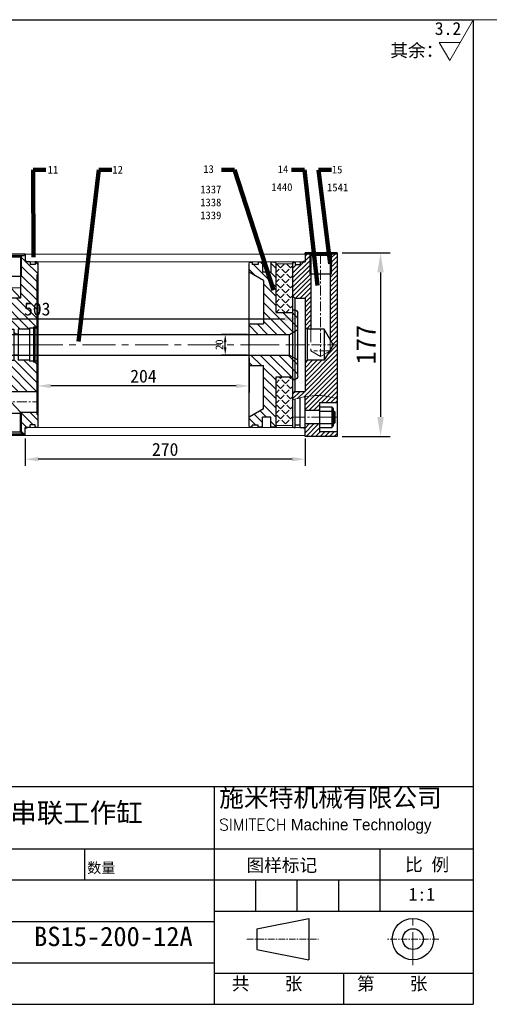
# Model space of a CAD drawing. Header units: millimetres. Extents: x 3176 to 6701, y -5770 to -692.
# Tile 3 of 10: x 4543 to 4997, y -4320 to -3370. Entities that reach past the tile are written whole.
import ezdxf

# ---------------------------------------------------------------- set-up
doc = ezdxf.new("R2010")
doc.units = ezdxf.units.MM
doc.linetypes.add('CENTER', pattern=[50.8, 31.75, -6.35, 6.35, -6.35])
doc.linetypes.add('DASHED', pattern=[19.05, 12.7, -6.35])
doc.layers.get('Defpoints').update_dxf_attribs({"lineweight": 25})
for name, color, linetype, lineweight in [('图层1', 7, 'Continuous', 25), ('图层2', 3, 'CENTER', 13), ('图层3', 2, 'Continuous', 13), ('图层4', 1, 'Continuous', 30), ('图层5', 5, 'DASHED', 13), ('图层7', 4, 'Continuous', 15)]:
    doc.layers.add(name, color=color, linetype=linetype, lineweight=lineweight)
doc.dimstyles.new('ISO-25', dxfattribs={"dimtxt": 2.5, "dimasz": 2.5, "dimexe": 1.25, "dimexo": 0.625, "dimtad": 1, "dimtxsty": 'Standard', "dimcen": 2.5, "dimadec": 0, "dimazin": 0, "dimtfac": 1, "dimtmove": 0, "dimatfit": 3, "dimfxl": 1, "dimarcsym": 0})

# ---------------------------------------------------------------- blocks, each defined once
blk = doc.blocks.new('30小活塞')
at = {"layer": '图层7'}
h = blk.add_hatch(dxfattribs=at)
h.set_pattern_fill('ANSI31', color=256, scale=2, style=0)
h.set_pattern_definition([(45, (229.101, 0), (-4.49013, 4.49013), [])])
h.paths.add_polyline_path([(793.46, 589.64), (792.46, 590.64), (788.46, 590.64), (788.46, 580.99), (780.46, 580.99), (780.46, 590.64), (776.06, 590.64), (776.06, 588.49), (770.46, 588.49), (770.46, 590.64), (768.46, 590.64), (767.46, 589.64), (767.46, 580.99), (781.46, 572.9), (781.46, 530.99), (767.46, 530.99), (767.46, 520.99), (806.46, 520.99), (814.46, 525.61), (814.46, 541.49), (811.46, 544.49), (809.46, 544.49), (809.46, 541.99), (793.46, 541.99)])
h.paths.add_polyline_path([(793.46, 479.99), (809.46, 479.99), (809.46, 477.49), (811.46, 477.49), (814.46, 480.49), (814.46, 496.37), (806.46, 500.99), (767.46, 500.99), (767.46, 490.99), (781.46, 490.99), (781.46, 449.07), (767.46, 440.99), (767.46, 432.34), (768.46, 431.34), (770.46, 431.34), (770.46, 433.49), (776.06, 433.49), (776.06, 431.34), (780.46, 431.34), (780.46, 440.99), (788.46, 440.99), (788.46, 431.34), (792.46, 431.34), (793.46, 432.34)])
h.paths.add_polyline_path([(809, 535.76), (811.92, 535.76), (811.92, 532.01), (809, 532.01)], flags=24)
at = {"layer": '图层1'}
for p, q in [((767.46, 589.14), (767.46, 432.84)), ((770.46, 590.64), (768.96, 590.64)), ((770.46, 590.64), (770.46, 588.49)), ((776.06, 590.64), (776.06, 588.49)), ((780.46, 590.64), (776.06, 590.64)), ((780.46, 590.64), (780.46, 580.99)), ((791.96, 590.64), (788.46, 590.64)), ((788.46, 590.64), (788.46, 580.99)), ((793.46, 589.14), (793.46, 541.99)), ((781.46, 572.9), (767.46, 580.99)), ((776.06, 588.49), (770.46, 588.49)), ((788.46, 580.99), (780.46, 580.99)), ((781.46, 572.9), (781.46, 530.99)), ((793.46, 541.99), (809.46, 541.99)), ((809.46, 544.49), (811.46, 544.49)), ((809.46, 544.49), (809.46, 541.99)), ((814.46, 541.49), (814.46, 480.49)), ((767.46, 530.99), (781.46, 530.99)), ((806.46, 520.99), (814.46, 525.61)), ((767.46, 520.99), (806.46, 520.99)), ((806.46, 520.99), (806.46, 500.99)), ((767.46, 500.99), (806.46, 500.99)), ((806.46, 500.99), (814.46, 496.37)), ((767.46, 490.99), (781.46, 490.99)), ((781.46, 449.07), (781.46, 490.99)), ((793.46, 479.99), (809.46, 479.99)), ((793.46, 479.99), (793.46, 432.84)), ((809.46, 477.49), (809.46, 479.99)), ((809.46, 477.49), (811.46, 477.49)), ((781.46, 449.07), (767.46, 440.99)), ((780.46, 431.34), (780.46, 440.99)), ((788.46, 440.99), (780.46, 440.99)), ((788.46, 431.34), (788.46, 440.99)), ((770.46, 431.34), (768.96, 431.34)), ((770.46, 431.34), (770.46, 433.49)), ((776.06, 433.49), (770.46, 433.49)), ((776.06, 431.34), (776.06, 433.49)), ((780.46, 431.34), (776.06, 431.34)), ((791.96, 431.34), (788.46, 431.34))]:
    blk.add_line(p, q, dxfattribs=at)
for centre, radius, start, end in [((768.96, 589.14), 1.5, 90, 180), ((791.96, 589.14), 1.5, 0, 90), ((811.46, 541.49), 3, 0, 90), ((811.46, 480.49), 3, 270, 0), ((768.96, 432.84), 1.5, 180, 270), ((791.96, 432.84), 1.5, 270, 0)]:
    blk.add_arc(centre, radius, start, end, dxfattribs=at)
at = {"layer": '图层2'}
blk.add_line((764.64, 510.99), (818.42, 510.99), dxfattribs=at)
blk = doc.blocks.new('*D3232')
at = {"layer": 'Defpoints', "color": 0}
for p in [(4741.83, -3673.42), (4764.88, -3673.42), (4764.88, -3693.42)]:
    blk.add_point(p, dxfattribs=at)
at = {"layer": '图层3', "color": 0, "lineweight": -2}
for p, q in [((4763, -3673.42), (4738.08, -3673.42)), ((4741.83, -3685.92), (4741.83, -3680.92)), ((4763, -3693.42), (4738.08, -3693.42))]:
    blk.add_line(p, q, dxfattribs=at)
at = {"layer": '图层3', "color": 0}
for points in [[(4743.08, -3680.92), (4740.58, -3680.92), (4741.83, -3673.42)], [(4740.58, -3685.92), (4743.08, -3685.92), (4741.83, -3693.42)]]:
    blk.add_solid(points, dxfattribs=at)
at = {"layer": '图层3', "color": 0, "insert": (4736.2, -3683.42), "char_height": 7.5, "attachment_point": 5, "rotation": 90}
blk.add_mtext('20', dxfattribs=at)
blk = doc.blocks.new('160气簧法兰')
at = {"layer": '图层7'}
h = blk.add_hatch(dxfattribs=at)
h.set_pattern_fill('ANSI31', color=256, scale=50)
h.set_pattern_definition([(45, (-5085.711, -780.8115), (-4.4194174, 4.4194174), [])])
h.paths.add_polyline_path([(52, 79, 0.414214), (51, 80), (49.5, 80), (49.5, 77.3), (44.7, 77.3), (44.7, 80), (40, 80), (40, 87.5), (39, 87.5), (39, 86), (36.9, 86), (36.4, 85.5), (36.4, 66), (35.4, 66), (35.4, 65), (51, 65), (51, 67), (52, 68)])
h.paths.add_polyline_path([(1, 67), (1, 16), (2.7, 16), (2.7, 16.85), (4, 16.85), (4, 16), (8, 16), (8, 15), (19, 15), (19, 10.1), (23, 10.1), (23, 15), (34, 15), (34, 16), (38, 16), (38, 16.85), (39.3, 16.85), (39.3, 16), (41, 16), (41, 35), (50, 35), (51, 36), (51, 45), (26, 45), (16.6, 45), (16.6, 55), (16.6, 66), (15.6, 66), (15.6, 85.5), (15.1, 86), (13, 86), (13, 87.5), (12, 87.5), (12, 80), (7.3, 80), (7.3, 77.3), (2.5, 77.3), (2.5, 80), (1, 80, 0.414214), (0, 79), (0, 68)])
h.paths.add_polyline_path([(1, -45), (26, -45), (35.4, -45), (35.4, -55), (35.4, -66), (36.4, -66), (36.4, -85.5), (36.9, -86), (39, -86), (39, -87.5), (40, -87.5), (40, -80), (44.7, -80), (44.7, -77.3), (49.5, -77.3), (49.5, -80), (51, -80, 0.414214), (52, -79), (52, -68), (51, -67), (51, -36), (50, -35), (41, -35), (41, -16), (39.3, -16), (39.3, -16.85), (38, -16.85), (38, -16), (34, -16), (34, -15), (23, -15), (23, -10.1), (19, -10.1), (19, -15), (8, -15), (8, -16), (4, -16), (4, -16.85), (2.7, -16.85), (2.7, -16), (1, -16)])
h.paths.add_polyline_path([(0, -79, 0.414214), (1, -80), (2.5, -80), (2.5, -77.3), (7.3, -77.3), (7.3, -80), (12, -80), (12, -87.5), (13, -87.5), (13, -86), (15.1, -86), (15.6, -85.5), (15.6, -66), (16.6, -66), (16.6, -65), (1, -65), (1, -67), (0, -68)])
at = {"layer": '图层1'}
for p, q in [((12, 87.5), (40, 87.5)), ((12, 87.5), (12, 80)), ((13, 87.5), (13, 86)), ((39, 86), (13, 86)), ((15.1, 86), (16.6, 84.5)), ((36.9, 86), (35.4, 84.5)), ((39, 87.5), (39, 86)), ((40, 87.5), (40, 80)), ((0, 79), (0, -79)), ((1, 80), (2.5, 80)), ((2.5, 80), (2.5, 77.3)), ((2.5, 77.3), (7.3, 77.3)), ((7.3, 80), (7.3, 77.3)), ((7.3, 80), (12, 80)), ((16.6, 84.5), (16.6, 45)), ((16.6, 84.5), (35.4, 84.5)), ((35.4, 84.5), (35.4, 65)), ((44.7, 80), (40, 80)), ((44.7, 80), (44.7, 77.3)), ((49.5, 77.3), (44.7, 77.3)), ((49.5, 80), (49.5, 77.3)), ((51, 80), (49.5, 80)), ((52, 79), (52, -79)), ((0, 68), (1, 67)), ((1, 67), (1, -67)), ((52, 68), (51, 67)), ((51, 67), (51, -67)), ((36.4, 66), (15.6, 66)), ((35.4, 65), (16.6, 45)), ((35.4, 65), (51, 65)), ((16.6, 45), (51, 45)), ((41, 35), (41, -35)), ((41, 35), (50, 35)), ((50, 35), (51, 36)), ((50, 35), (50, -35)), ((1, 16), (2.7, 16)), ((2.7, 16.85), (2.7, -16.85)), ((2.7, 16.85), (4, 16.85)), ((4, 16.85), (4, -16.85)), ((4, 16), (8, 16)), ((8, 16), (8, -16)), ((8, 15), (19, 15)), ((19, 15), (19, -15)), ((19, 10.1), (23, 10.1)), ((34, 15), (23, 15)), ((23, 15), (23, -15)), ((34, 16), (34, -16)), ((38, 16), (34, 16)), ((38, 16.85), (38, -16.85)), ((39.3, 16.85), (38, 16.85)), ((39.3, 16.85), (39.3, -16.85)), ((41, 16), (39.3, 16)), ((1, -16), (2.7, -16)), ((2.7, -16.85), (4, -16.85)), ((4, -16), (8, -16)), ((8, -15), (19, -15)), ((19, -10.1), (23, -10.1)), ((34, -15), (23, -15)), ((38, -16), (34, -16)), ((39.3, -16.85), (38, -16.85)), ((41, -16), (39.3, -16)), ((41, -35), (50, -35)), ((51, -36), (50, -35)), ((35.4, -45), (1, -45)), ((16.6, -65), (35.4, -45)), ((35.4, -84.5), (35.4, -45)), ((16.6, -65), (1, -65)), ((36.4, -66), (15.6, -66)), ((16.6, -84.5), (16.6, -65)), ((0, -68), (1, -67)), ((52, -68), (51, -67)), ((1, -80), (2.5, -80)), ((2.5, -77.3), (7.3, -77.3)), ((2.5, -80), (2.5, -77.3)), ((7.3, -80), (7.3, -77.3)), ((7.3, -80), (12, -80)), ((12, -87.5), (12, -80)), ((15.1, -86), (16.6, -84.5)), ((16.6, -84.5), (35.4, -84.5)), ((36.9, -86), (35.4, -84.5)), ((40, -87.5), (40, -80)), ((44.7, -80), (40, -80)), ((44.7, -80), (44.7, -77.3)), ((49.5, -77.3), (44.7, -77.3)), ((49.5, -80), (49.5, -77.3)), ((51, -80), (49.5, -80)), ((12, -87.5), (40, -87.5)), ((39, -86), (13, -86)), ((13, -87.5), (13, -86)), ((39, -87.5), (39, -86))]:
    blk.add_line(p, q, dxfattribs=at)
for centre, start, end in [((1, 79), 90, 180), ((51, 79), 0, 90), ((1, -79), 180, 270), ((51, -79), 270, 0)]:
    blk.add_arc(centre, 1, start, end, dxfattribs=at)
at = {"layer": '图层2', "ltscale": 0.3}
for p, q in [((26, 87.5), (26, 45)), ((16.6, 55), (52, 55)), ((26, -87.5), (26, -45)), ((35.4, -55), (0, -55))]:
    blk.add_line(p, q, dxfattribs=at)
at = {"layer": '图层2'}
blk.add_line((0, 0), (52, 0), dxfattribs=at)
at = {"layer": '图层7'}
for p, q in [((36.4, 85.5), (36.4, 66)), ((15.6, 85.5), (15.6, 66)), ((15.6, -85.5), (15.6, -66)), ((36.4, -85.5), (36.4, -66))]:
    blk.add_line(p, q, dxfattribs=at)
blk = doc.blocks.new('*D3233')
at = {"layer": 'Defpoints', "color": 0}
for p in [(4548.88, -3770.92), (4818.88, -3770.92), (4548.88, -3793.88)]:
    blk.add_point(p, dxfattribs=at)
at = {"layer": '图层3', "color": 0, "lineweight": -2}
for p, q in [((4548.88, -3774.04), (4548.88, -3800.13)), ((4818.88, -3774.04), (4818.88, -3800.13)), ((4806.38, -3793.88), (4561.38, -3793.88))]:
    blk.add_line(p, q, dxfattribs=at)
at = {"layer": '图层3', "color": 0}
for points in [[(4561.38, -3791.79), (4561.38, -3795.96), (4548.88, -3793.88)], [(4806.38, -3795.96), (4806.38, -3791.79), (4818.88, -3793.88)]]:
    blk.add_solid(points, dxfattribs=at)
at = {"layer": '图层3', "color": 0, "insert": (4683.88, -3784.5), "char_height": 12.5, "attachment_point": 5}
blk.add_mtext('270', dxfattribs=at)
blk = doc.blocks.new('*D3234')
at = {"layer": 'Defpoints', "color": 0}
for p in [(4560.88, -3693.42), (4764.88, -3693.42), (4560.88, -3723.21)]:
    blk.add_point(p, dxfattribs=at)
at = {"layer": '图层3', "color": 0, "lineweight": -2}
for p, q in [((4560.88, -3696.54), (4560.88, -3729.46)), ((4764.88, -3696.54), (4764.88, -3729.46)), ((4752.38, -3723.21), (4573.38, -3723.21))]:
    blk.add_line(p, q, dxfattribs=at)
at = {"layer": '图层3', "color": 0}
for points in [[(4573.38, -3721.12), (4573.38, -3725.29), (4560.88, -3723.21)], [(4752.38, -3725.29), (4752.38, -3721.12), (4764.88, -3723.21)]]:
    blk.add_solid(points, dxfattribs=at)
at = {"layer": '图层3', "color": 0, "insert": (4662.88, -3713.83), "char_height": 12.5, "attachment_point": 5}
blk.add_mtext('204', dxfattribs=at)
blk = doc.blocks.new('*D3235')
at = {"layer": 'Defpoints', "color": 0}
for p in [(4849.88, -3594.92), (4849.88, -3771.92), (4891.67, -3771.92)]:
    blk.add_point(p, dxfattribs=at)
at = {"layer": '图层3', "color": 0, "lineweight": -2}
for p, q in [((4854.57, -3594.92), (4901.05, -3594.92)), ((4891.67, -3613.67), (4891.67, -3753.17)), ((4854.57, -3771.92), (4901.05, -3771.92))]:
    blk.add_line(p, q, dxfattribs=at)
at = {"layer": '图层3', "color": 0}
for points in [[(4894.8, -3613.67), (4888.55, -3613.67), (4891.67, -3594.92)], [(4888.55, -3753.17), (4894.8, -3753.17), (4891.67, -3771.92)]]:
    blk.add_solid(points, dxfattribs=at)
at = {"layer": '图层3', "color": 0, "insert": (4877.61, -3683.42), "char_height": 18.75, "attachment_point": 5, "rotation": 90}
blk.add_mtext('177', dxfattribs=at)
blk = doc.blocks.new('MPS160后法兰')
at = {"layer": '图层7'}
h = blk.add_hatch(dxfattribs=at)
h.set_pattern_fill('ANSI31', color=256)
h.set_pattern_definition([(45, (-21296.5048, 8686.3132), (-2.24506403, 2.24506403), [])])
h.paths.add_polyline_path([(43, 88.5), (42, 88.5), (42, 87.5), (37.8, 87.5), (37.5, 87.2), (37.5, 68.5), (36.3, 68.5), (36.3, 4.68), (39, 0), (43, 0)])
h.paths.add_polyline_path([(2, 45), (12, 45), (12, 17), (14, 15), (17.7, 15), (17.7, 68.5), (16.5, 68.5), (16.5, 87.2), (16.2, 87.5), (12, 87.5), (12, 80), (7.3, 80), (7.3, 77.3), (2.5, 77.3), (2.5, 80), (1, 80, 0.414214), (0, 79), (0, 47)])
edge = h.paths.add_edge_path()
edge.add_spline(control_points=[(2.5, -52.51), (4.1, -52.07), (5.7, -51.64), (7.3, -51.26)], knot_values=[11.982097, 11.982097, 11.982097, 11.982097, 16.87582, 16.87582, 16.87582, 16.87582], degree=3, periodic=0)
edge.add_spline(control_points=[(7.3, -51.26), (8.87, -50.88), (10.43, -50.54), (12, -50.24)], knot_values=[16.87582, 16.87582, 16.87582, 16.87582, 21.672468, 21.672468, 21.672468, 21.672468], degree=3, periodic=0)
edge.add_spline(control_points=[(12, -50.24), (16.42, -49.41), (26.79, -48.3), (37.09, -50.46), (43, -52.2)], knot_values=[21.672468, 21.672468, 21.672468, 21.672468, 35.19974, 53.507034, 53.507034, 53.507034, 53.507034], degree=3, periodic=0)
edge.add_line((43, -52.2), (43, 0))
edge.add_line((43, 0), (39, 0))
edge.add_line((39, 0), (36.3, -4.68))
edge.add_line((36.3, -4.68), (36.3, -6))
edge.add_line((36.3, -6), (35.15, -6.66))
edge.add_line((35.15, -6.66), (30.34, -15))
edge.add_line((30.34, -15), (14, -15))
edge.add_line((14, -15), (12, -17))
edge.add_line((12, -17), (12, -45))
edge.add_line((12, -45), (2, -45))
edge.add_line((2, -45), (0, -47))
edge.add_line((0, -47), (0, -53.23))
edge.add_spline(control_points=[(0, -53.23), (0.83, -52.99), (1.67, -52.75), (2.5, -52.51)], knot_values=[9.434791, 9.434791, 9.434791, 9.434791, 11.982097, 11.982097, 11.982097, 11.982097], degree=3, periodic=0)
edge = h.paths.add_edge_path()
edge.add_spline(control_points=[(43, -52.2), (37.09, -50.46), (26.79, -48.3), (16.42, -49.41), (12, -50.24)], knot_values=[21.672468, 21.672468, 21.672468, 21.672468, 39.979762, 53.507034, 53.507034, 53.507034, 53.507034], degree=3, periodic=0)
edge.add_line((12, -50.24), (12, -63.5))
edge.add_line((12, -63.5), (26, -63.5))
edge.add_line((26, -63.5), (26, -56))
edge.add_line((26, -56), (43, -56))
edge.add_line((43, -56), (43, -52.2))
h.paths.add_polyline_path([(12, -76.5), (12, -80), (12, -88.5), (43, -88.5), (43, -84), (26, -84), (26, -76.5)])
at = {"layer": '图层1'}
for p, q in [((12, 88.5), (12, 80)), ((43, 88.5), (12, 88.5)), ((12, 87.5), (12, 88.5)), ((42, 87.5), (12, 87.5)), ((17.7, 86), (16.2, 87.5)), ((17.7, 86), (17.7, 15)), ((36.3, 86), (17.7, 86)), ((36.3, 86), (37.8, 87.5)), ((36.3, 86), (36.3, 4.68)), ((42, 87.5), (42, 88.5)), ((43, 88.5), (43, -88.5)), ((0, 79), (0, -79)), ((1, 80), (2.5, 80)), ((2.5, 80), (2.5, 77.3)), ((2.5, 77.3), (7.3, 77.3)), ((7.3, 80), (12, 80)), ((7.3, 80), (7.3, 77.3)), ((16.5, 68.5), (37.5, 68.5)), ((2, 45), (0, 47)), ((2, 45), (12, 45)), ((2, 45), (2, -45)), ((12, 45), (12, -45)), ((14, 15), (12, 17)), ((14, 15), (14, -15)), ((30.34, 15), (14, 15)), ((30.34, 15), (30.34, -15)), ((39, 0), (30.34, 15)), ((39, 0), (30.34, -15)), ((35.15, -6.66), (36.3, -6)), ((36.3, -6), (35.54, -6)), ((36.3, -4.68), (36.3, -6)), ((14, -15), (12, -17)), ((30.34, -15), (14, -15)), ((2, -45), (0, -47)), ((2, -45), (12, -45)), ((2.5, -80), (2.5, -52.51)), ((7.3, -80), (7.3, -51.26)), ((12, -88.5), (12, -50.24)), ((26, -56), (26, -84)), ((1, -80), (2.5, -80)), ((2.5, -77.3), (7.3, -77.3)), ((7.3, -80), (12, -80)), ((43, -88.5), (12, -88.5))]:
    blk.add_line(p, q, dxfattribs=at)
at = {"layer": '图层1', "ltscale": 0.3}
for p, q in [((43, -56), (26, -56)), ((26, -63.5), (12, -63.5)), ((26, -76.5), (12, -76.5)), ((43, -84), (26, -84))]:
    blk.add_line(p, q, dxfattribs=at)
at = {"layer": '图层1'}
for centre, start, end in [((1, 79), 90, 180), ((1, -79), 180, 270)]:
    blk.add_arc(centre, 1, start, end, dxfattribs=at)
at = {"layer": '图层2', "ltscale": 0.3}
for p, q in [((27, 87.5), (27, -11.37)), ((43, 0), (0, 0)), ((43, -70), (0, -70))]:
    blk.add_line(p, q, dxfattribs=at)
at = {"layer": '图层5'}
for p, q in [((17.7, 15), (17.7, -6)), ((36.3, -4.68), (36.3, 4.68)), ((17.7, -6), (27, -11.37)), ((35.15, -6.66), (27, -11.37))]:
    blk.add_line(p, q, dxfattribs=at)
at = {"layer": '图层5', "ltscale": 0.3}
blk.add_line((35.54, -6), (17.7, -6), dxfattribs=at)
at = {"layer": '图层7'}
for p, q in [((16.5, 87.2), (16.5, 68.5)), ((37.5, 87.2), (37.5, 68.5))]:
    blk.add_line(p, q, dxfattribs=at)
blk.add_open_spline([(0, -53.23), (8.43, -50.74), (22.83, -47.46), (37.09, -50.46), (43, -52.2)], degree=3, knots=[9.434791, 9.434791, 9.434791, 9.434791, 35.19974, 53.507034, 53.507034, 53.507034, 53.507034], dxfattribs=at)
blk = doc.blocks.new('*D3388')
at = {"layer": 'Defpoints', "color": 0}
for p in [(4811.88, -3658.38), (4308.88, -3683.42), (4811.88, -3683.42)]:
    blk.add_point(p, dxfattribs=at)
at = {"layer": '图层3', "color": 0, "lineweight": -2}
for p, q in [((4308.88, -3680.29), (4308.88, -3652.13)), ((4811.88, -3680.29), (4811.88, -3652.13)), ((4321.38, -3658.38), (4799.38, -3658.38))]:
    blk.add_line(p, q, dxfattribs=at)
at = {"layer": '图层3', "color": 0}
for points in [[(4321.38, -3656.3), (4321.38, -3660.46), (4308.88, -3658.38)], [(4799.38, -3660.46), (4799.38, -3656.3), (4811.88, -3658.38)]]:
    blk.add_solid(points, dxfattribs=at)
at = {"layer": '图层3', "color": 0, "insert": (4560.38, -3649.01), "char_height": 12.5, "attachment_point": 5}
blk.add_mtext('503', dxfattribs=at)

msp = doc.modelspace()

# ---------------------------------------------------------------- hatches: boundary and pattern name
at = {"layer": '图层7'}
h = msp.add_hatch(dxfattribs=at)
h.set_pattern_fill('ANGLE', color=256, scale=25, angle=135, style=0)
h.set_pattern_definition([(45, (4343.095, -3779.262), (-4.86136, 4.86136), [5, -1.875]), (135, (4343.095, -3779.262), (-4.86136, -4.86136), [5, -1.875])])
h.paths.add_polyline_path([(4790.879, -3605.419), (4806.879, -3605.419), (4806.879, -3652.419), (4790.879, -3652.419)])
h.paths.add_polyline_path([(4790.879, -3714.419), (4806.879, -3714.419), (4806.879, -3761.419), (4790.879, -3761.419)])

# ---------------------------------------------------------------- linework, layer by layer
at = {"layer": '图层1'}
for p, q in [((4312.054, -3673.419), (4764.879, -3673.419)), ((4312.054, -3693.419), (4764.879, -3693.419)), ((4832.879, -3743.419), (4844.879, -3743.419)), ((4832.879, -3747.419), (4844.879, -3747.419)), ((4844.879, -3763.419), (4844.879, -3743.419)), ((4845.379, -3744.419), (4845.379, -3744.419)), ((4846.379, -3761.419), (4846.379, -3745.419)), ((4846.379, -3747.419), (4846.879, -3747.419)), ((4847.879, -3748.419), (4846.879, -3747.419)), ((4846.879, -3759.419), (4846.879, -3747.419)), ((4847.879, -3758.419), (4847.879, -3748.419)), ((4832.879, -3759.419), (4844.879, -3759.419)), ((4846.379, -3759.419), (4846.879, -3759.419)), ((4846.879, -3759.419), (4847.879, -3758.419)), ((4832.879, -3763.419), (4844.879, -3763.419)), ((4845.379, -3762.419), (4845.379, -3762.419)), ((4731.016, -4109.833), (4731.016, -4319.833)), ((4181.016, -4169.833), (4981.016, -4169.833)), ((4606.016, -4169.833), (4606.016, -4199.833)), ((4891.016, -4169.833), (4891.016, -4229.833)), ((4181.016, -4199.833), (4981.016, -4199.833)), ((4771.016, -4199.833), (4771.016, -4229.833)), ((4811.016, -4199.833), (4811.016, -4229.833)), ((4851.016, -4199.833), (4851.016, -4229.833)), ((4731.016, -4229.833), (4981.016, -4229.833)), ((4772.363, -4246.952), (4822.363, -4236.952)), ((4822.363, -4236.952), (4822.363, -4276.952)), ((4481.016, -4239.833), (4731.016, -4239.833)), ((4772.363, -4246.952), (4772.363, -4266.952)), ((4772.363, -4266.952), (4822.363, -4276.952)), ((4481.016, -4279.833), (4731.016, -4279.833)), ((4731.016, -4289.833), (4981.016, -4289.833)), ((4856.016, -4289.833), (4856.016, -4319.833))]:
    msp.add_line(p, q, dxfattribs=at)
for radius in [20, 10]:
    msp.add_circle((4922.992, -4256.952), radius, dxfattribs=at)
for centre, radius, start, end in [((4845.379, -3743.919), 0.5, 180, 270), ((4845.379, -3745.419), 1, 0, 90), ((4845.379, -3761.419), 1, 270, 0), ((4845.379, -3762.919), 0.5, 90, 180)]:
    msp.add_arc(centre, radius, start, end, dxfattribs=at)
at = {"layer": '图层2'}
for p, q in [((3638.879, -3683.419), (4764.879, -3683.419)), ((4922.992, -4281.952), (4922.992, -4231.952))]:
    msp.add_line(p, q, dxfattribs=at)
at = {"layer": '图层2', "ltscale": 0.5}
msp.add_line((4832.879, -3753.419), (4847.879, -3753.419), dxfattribs=at)
at = {"layer": '图层2', "ltscale": 0.2}
for p, q in [((4762.737, -4256.952), (4831.881, -4256.952)), ((4947.992, -4256.952), (4897.992, -4256.952))]:
    msp.add_line(p, q, dxfattribs=at)
at = {"layer": '图层3'}
for p, q in [((4958.417, -3409.218), (4980.367, -3371.2)), ((4948.314, -3391.718), (4968.521, -3391.718)), ((4958.417, -3409.218), (4948.314, -3391.718))]:
    msp.add_line(p, q, dxfattribs=at)
at = {"layer": '图层4'}
for p, q in [((3581.016, -3369.833), (4981.016, -3369.833)), ((4981.016, -3369.833), (4981.016, -4319.833)), ((4181.016, -4109.833), (4981.016, -4109.833)), ((3581.016, -4319.833), (4981.016, -4319.833)), ((4031.016, -4319.833), (4981.016, -4319.833))]:
    msp.add_line(p, q, dxfattribs=at)
at = {"layer": '图层5'}
msp.add_line((4832.879, -3739.419), (4832.879, -3767.419), dxfattribs=at)
at = {"layer": '图层7'}
for p, q in [((3581.016, -3369.833), (5581.016, -3369.833)), ((4818.879, -3595.919), (4548.879, -3595.919)), ((4548.879, -3595.919), (4548.879, -3602.327)), ((4818.879, -3602.327), (4818.879, -3595.919)), ((4551.879, -3603.419), (4548.879, -3602.327)), ((4815.879, -3603.419), (4551.879, -3603.419)), ((4806.879, -3605.419), (4790.879, -3605.419)), ((4815.879, -3603.419), (4818.879, -3602.327)), ((4847.879, -3748.419), (4846.379, -3748.419)), ((4806.879, -3761.419), (4790.879, -3761.419)), ((4847.879, -3758.419), (4846.379, -3758.419)), ((4551.879, -3763.419), (4548.879, -3764.511)), ((4548.879, -3770.919), (4548.879, -3764.511)), ((4818.879, -3770.919), (4548.879, -3770.919)), ((4815.879, -3763.419), (4551.879, -3763.419)), ((4815.879, -3763.419), (4818.879, -3764.511)), ((4818.879, -3764.511), (4818.879, -3770.919))]:
    msp.add_line(p, q, dxfattribs=at)

# ---------------------------------------------------------------- block references
at = {"layer": '图层1', "xscale": -1, "rotation": 180}
msp.add_blockref('30小活塞', (3997.419, -3172.432), dxfattribs=at)
at = {"layer": '图层7', "xscale": -1}
msp.add_blockref('160气簧法兰', (4560.879, -3683.419), dxfattribs=at)
at = {"layer": '图层7'}
msp.add_blockref('MPS160后法兰', (4806.879, -3683.419), dxfattribs=at)

# ---------------------------------------------------------------- texts
at = {"layer": '图层3'}
msp.add_text('3.2', height=12.5, dxfattribs=at).set_placement((4944.035, -3384.575))
at = {"layer": '图层3', "attachment_point": 1}
for s, insert, char_height, width in [('{\\f宋体|b0|i0|c134|p54;其余：}', (4901.106, -3393.256), 12.5, 1.243449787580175e-13), ('1337\\P1338\\P1339', (4717.692, -3529.857), 7.5, 54.65482), ('1440', (4786.28, -3527.662), 7.5, 54.65482), ('1541', (4840.074, -3527.89), 7.5, 54.65482), ('{\\fLiSu|b0|i0|c134|p49;施米特机械有限公司\\P\\Ftxt.shx|c0;\\H0.6286x;SIMITECH\\fLiSu|b0|i0|c134|p49; Machine Technology}', (4735.982, -4111.814), 17.5, 259.9168), ('{\\f宋体|b0|i0|c134|p54;BS15-200-12A}', (4557.371, -4244.952), 18.75, 136.63704)]:
    msp.add_mtext(s, dxfattribs=dict(at, insert=insert, char_height=char_height, width=width))
at = {"layer": '图层3'}
for s, insert, char_height, attachment_point in [('11', (4580.724, -3518.346), 7.5, 9), ('12', (4632.926, -3510.846), 7.5, 1), ('13', (4720.604, -3510.167), 7.5, 1), ('14', (4792.535, -3510.376), 7.5, 1), ('\\P15', (4854.914, -3518.28), 7.5, 9), ('{\\f隶书|b0|i0|c134|p49;\\C2;串联工作缸}', (4534.417, -4125.671), 18.75, 1), ('{\\f宋体|b0|i0|c134|p54;图样标记}', (4762.315, -4179.383), 12.5, 1), ('{\\f宋体|b0|i0|c134|p54;比 例}', (4915.288, -4178.809), 12.5, 1), ('{\\fSimSun|b0|i0|c134|p54;数量}', (4608.561, -4183.184), 10, 1), ('{\\f宋体|b0|i0|c134|p54;1:1}', (4918.789, -4207.413), 12.5, 1), ('{\\f宋体|b0|i0|c134|p54;共    张}', (4748.143, -4293.638), 12.5, 1), ('{\\f宋体|b0|i0|c134|p54;第    张}', (4868.834, -4293.638), 12.5, 1)]:
    msp.add_mtext(s, dxfattribs=dict(at, insert=insert, char_height=char_height, attachment_point=attachment_point))

# ---------------------------------------------------------------- dimensions: what is measured, and where the dimension line sits
for base, p1, p2, angle, override, picture, middle in [((4891.672, -3771.919), (4849.879, -3594.919), (4849.879, -3771.919), 90, {"dimscale": 7.5}, '*D3235', (4877.609, -3683.419)), ((4741.827, -3673.419), (4764.879, -3693.419), (4764.879, -3673.419), 90, {"dimscale": 3}, '*D3232', (4736.202, -3683.419)), ((4560.879, -3723.206), (4764.879, -3693.419), (4560.879, -3693.419), 180, {"dimscale": 5, "dimtxsty": 'Standard'}, '*D3234', (4662.879, -3713.831)), ((4548.879, -3793.878), (4818.879, -3770.919), (4548.879, -3770.919), 180, {"dimscale": 5, "dimtxsty": 'Standard'}, '*D3233', (4683.879, -3784.503))]:
    dim = msp.add_linear_dim(base=base, p1=p1, p2=p2, angle=angle, dimstyle='ISO-25', override=override, dxfattribs=at)
    dim.commit()
    dim.dimension.update_dxf_attribs({"geometry": picture, "text_midpoint": middle})
dim = msp.add_linear_dim(base=(4811.879, -3658.381), p1=(4308.879, -3683.419), p2=(4811.879, -3683.419), dimstyle='ISO-25', override={"dimscale": 5}, dxfattribs=at)
dim.commit()
dim.dimension.update_dxf_attribs({"geometry": '*D3388', "text_midpoint": (4560.379, -3649.006)})

# ---------------------------------------------------------------- leaders
at = {"layer": '图层3', "annotation_type": 0, "has_hookline": 1}
for points, hookline_direction, text_width in [([(4556.808, -3599.097), (4556.349, -3514.596), (4568.849, -3514.596)], 0, 7.5), ([(4600.352, -3680.344), (4619.801, -3514.596), (4632.301, -3514.596)], 0, 10), ([(4788.405, -3630.664), (4750.618, -3514.596), (4738.118, -3514.596)], 1, 10), ([(4830.916, -3626.357), (4818.295, -3514.596), (4805.795, -3514.596)], 1, 10), ([(4843.153, -3605.493), (4831.789, -3514.596), (4844.289, -3514.596)], 0, 10)]:
    msp.add_leader(points, dimstyle='ISO-25', override={"dimscale": 5, "dimtxt": 2.5, "dimasz": 2.5, "dimgap": 0.625, "dimtad": 0, "dimtxsty": 'Standard', "dimclrd": 0, "dimlwd": 65534}, dxfattribs=dict(at, hookline_direction=hookline_direction, text_width=text_width))

doc.saveas('drawing.dxf')
